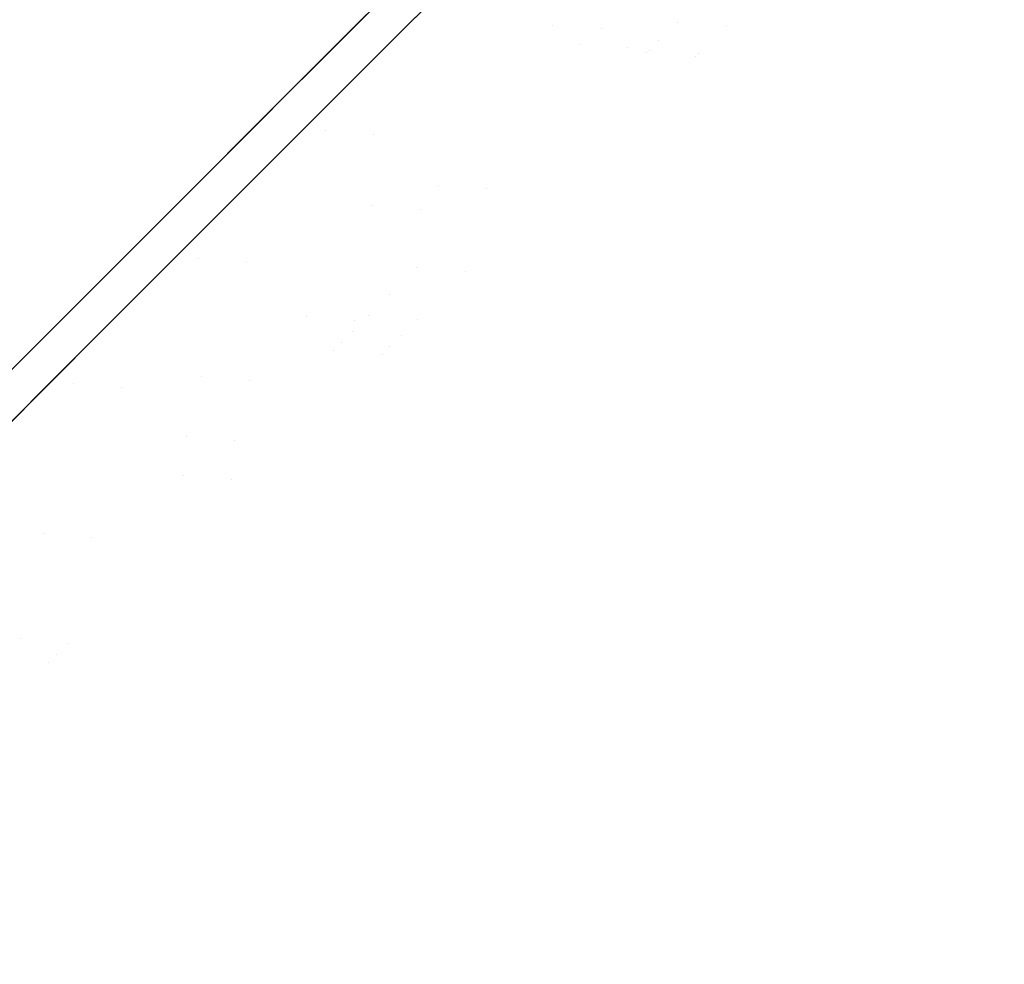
# Model space of a CAD drawing. Header units: centimetres. Extents: x -37.6 to -19.7, y -3.5 to 14.1.
# Tile 3 of 9: x -31.1 to -27.5, y 0.8 to 4.3. Entities that reach past the tile are written whole.
import ezdxf

# ---------------------------------------------------------------- set-up
doc = ezdxf.new("R2010")
doc.units = ezdxf.units.CM
doc.header["$LTSCALE"] = 2.54
doc.layers.add('Lucido design-1', color=7, linetype='Continuous')

# ---------------------------------------------------------------- blocks, each defined once
blk = doc.blocks.new('Gruppo-1')
at = {"color": 30, "linetype": 'Continuous', "lineweight": 9}
for points, invisible_edges in [([(-27.636, 5.2486, -379.0103), (-29.9036, 3.0549, -378.5947), (-29.8763, 3.0822, -378.3694)], 11), ([(-29.9036, 3.0549, -378.5947), (-27.636, 5.2486, -379.0103), (-28.7619, 4.1412, -379.0103)], 11), ([(-29.8763, 3.0822, -378.3694), (-29.8345, 3.124, -378.1336), (-27.636, 5.2486, -379.0103)], 11), ([(-27.636, 5.2486, -379.0103), (-29.8345, 3.124, -378.1336), (-29.7762, 3.1823, -377.8892)], 11), ([(-29.7762, 3.1823, -377.8892), (-29.699, 3.2595, -377.6383), (-27.636, 5.2486, -379.0103)], 11), ([(-28.5831, 4.1289, -379.0103), (-27.4543, 5.2391, -379.0103), (-29.7276, 3.0399, -378.5936)], 11), ([(-29.7002, 3.0673, -378.3678), (-29.7276, 3.0399, -378.5936), (-27.4543, 5.2391, -379.0103)], 11), ([(-27.4543, 5.2391, -379.0103), (-29.6584, 3.1091, -378.1314), (-29.7002, 3.0673, -378.3678)], 11), ([(-28.5402, 4.3629, -378.0711), (-27.636, 5.2486, -379.0103), (-29.699, 3.2595, -377.6383)], 11), ([(-29.5999, 3.1676, -377.8863), (-29.6584, 3.1091, -378.1314), (-27.4543, 5.2391, -379.0103)], 11), ([(-27.4543, 5.2391, -379.0103), (-29.5225, 3.245, -377.6349), (-29.5999, 3.1676, -377.8863)], 11), ([(-29.5225, 3.245, -377.6349), (-27.4543, 5.2391, -379.0103), (-28.3608, 4.3511, -378.0688)], 11), ([(-28.7521, 4.151, -379.218), (-28.7619, 4.1412, -379.0103), (-27.636, 5.2486, -379.0103)], 11), ([(-27.636, 5.2486, -379.0103), (-28.7176, 4.1855, -379.4485), (-28.7521, 4.151, -379.218)], 11), ([(-28.6498, 4.2533, -379.6961), (-28.7176, 4.1855, -379.4485), (-27.636, 5.2486, -379.0103)], 11), ([(-27.636, 5.2486, -379.0103), (-28.5402, 4.3629, -379.9494), (-28.6498, 4.2533, -379.6961)], 11), ([(-27.4543, 5.2391, -379.0103), (-28.5831, 4.1289, -379.0103), (-28.5732, 4.1387, -379.2186)], 11), ([(-28.5732, 4.1387, -379.2186), (-28.5386, 4.1733, -379.4496), (-27.4543, 5.2391, -379.0103)], 11), ([(-27.4543, 5.2391, -379.0103), (-28.5386, 4.1733, -379.4496), (-28.4707, 4.2412, -379.6979)], 11), ([(-28.4707, 4.2412, -379.6979), (-28.3608, 4.3511, -379.9517), (-27.4543, 5.2391, -379.0103)], 11), ([(-28.208, 4.8429, -374.3512), (-28.6124, 4.4385, -374.4591), (-29.0078, 4.1725, -372.9442), (-28.4687, 4.7116, -372.8004)], 15), ([(-28.4687, 4.7116, -385.2201), (-29.0078, 4.1725, -385.0763), (-28.6124, 4.4385, -383.5614), (-28.208, 4.8429, -383.6694)], 15), ([(-28.2891, 4.7007, -372.7849), (-28.8296, 4.1602, -372.9291), (-28.4332, 4.4269, -374.4477), (-28.0278, 4.8324, -374.3395)], 15), ([(-28.0278, 4.8324, -383.681), (-28.4332, 4.4269, -383.5728), (-28.8296, 4.1602, -385.0914), (-28.2891, 4.7007, -385.2357)], 15), ([(-28.055, 4.848, -377.5514), (-28.1751, 4.728, -377.6292), (-28.7495, 4.209, -376.2478), (-28.5093, 4.4492, -376.0921)], 15), ([(-28.5093, 4.4492, -381.9284), (-28.7495, 4.209, -381.7727), (-28.1751, 4.728, -380.3913), (-28.055, 4.848, -380.4692)], 15), ([(-28.3299, 4.4376, -376.0848), (-28.5706, 4.1969, -376.2409), (-27.9948, 4.7171, -377.6257), (-27.8744, 4.8375, -377.5477)], 15), ([(-27.8744, 4.8375, -380.4728), (-27.9948, 4.7171, -380.3948), (-28.5706, 4.1969, -381.7796), (-28.3299, 4.4376, -381.9357)], 15), ([(-29.4584, 4.3306, -368.1705), (-29.8553, 4.2096, -366.6572), (-29.3078, 4.7571, -366.5762)], 9), ([(-29.3078, 4.7571, -366.5762), (-29.8553, 4.2096, -366.6572), (-29.6798, 4.1968, -366.6205)], 10), ([(-29.6798, 4.1968, -366.6205), (-29.13, 4.7466, -366.5519), (-29.3078, 4.7571, -366.5762)], 10), ([(-29.13, 4.7466, -366.5519), (-29.6798, 4.1968, -366.6205), (-29.2813, 4.3187, -368.1434)], 10), ([(-28.9685, 3.99, -376.4365), (-28.7495, 4.209, -376.2478), (-28.1751, 4.728, -377.6292), (-28.2846, 4.6185, -377.7236)], 15), ([(-28.2846, 4.6185, -380.297), (-28.1751, 4.728, -380.3913), (-28.7495, 4.209, -381.7727), (-28.9685, 3.99, -381.584)], 15), ([(-28.1046, 4.6073, -377.7203), (-27.9948, 4.7171, -377.6257), (-28.5706, 4.1969, -376.2409), (-28.7902, 3.9773, -376.4301)], 15), ([(-28.7902, 3.9773, -381.5904), (-28.5706, 4.1969, -381.7796), (-27.9948, 4.7171, -380.3948), (-28.1046, 4.6073, -380.3002)], 15), ([(-28.4687, 4.7116, -385.2201), (-28.7642, 4.5823, -386.7679), (-29.1038, 4.2427, -386.6925)], 11), ([(-29.1038, 4.2427, -386.6925), (-29.0078, 4.1725, -385.0763), (-28.4687, 4.7116, -385.2201)], 11), ([(-28.4687, 4.7116, -372.8004), (-29.0078, 4.1725, -372.9442), (-29.1038, 4.2427, -371.328)], 11), ([(-29.1038, 4.2427, -371.328), (-28.7642, 4.5823, -371.2526), (-28.4687, 4.7116, -372.8004)], 11), ([(-28.9985, 4.0524, -374.6336), (-28.6124, 4.4385, -374.4591), (-28.2519, 4.7066, -375.9758), (-28.5093, 4.4492, -376.0921)], 15), ([(-28.5093, 4.4492, -381.9284), (-28.2519, 4.7066, -382.0447), (-28.6124, 4.4385, -383.5614), (-28.9985, 4.0524, -383.387)], 15), ([(-28.2891, 4.7007, -385.2357), (-28.8296, 4.1602, -385.0914), (-28.9259, 4.2306, -386.7117)], 11), ([(-28.2891, 4.7007, -372.7849), (-28.5853, 4.5711, -371.2332), (-28.9259, 4.2306, -371.3088)], 11), ([(-28.9259, 4.2306, -371.3088), (-28.8296, 4.1602, -372.9291), (-28.2891, 4.7007, -372.7849)], 11), ([(-28.9259, 4.2306, -386.7117), (-28.5853, 4.5711, -386.7873), (-28.2891, 4.7007, -385.2357)], 11), ([(-28.3299, 4.4376, -376.0848), (-28.0718, 4.6957, -375.9682), (-28.4332, 4.4269, -374.4477), (-28.8203, 4.0398, -374.6226)], 15), ([(-28.8203, 4.0398, -383.3979), (-28.4332, 4.4269, -383.5728), (-28.0718, 4.6957, -382.0523), (-28.3299, 4.4376, -381.9357)], 15), ([(-28.2846, 4.6185, -377.7236), (-28.3823, 4.5208, -377.831), (-29.1639, 3.7946, -376.6514), (-28.9685, 3.99, -376.4365)], 15), ([(-28.9685, 3.99, -381.584), (-29.1639, 3.7946, -381.3691), (-28.3823, 4.5208, -380.1895), (-28.2846, 4.6185, -380.297)], 15), ([(-28.7902, 3.9773, -376.4301), (-28.9861, 3.7814, -376.6455), (-28.2025, 4.5094, -377.828), (-28.1046, 4.6073, -377.7203)], 15), ([(-28.1046, 4.6073, -380.3002), (-28.2025, 4.5094, -380.1925), (-28.9861, 3.7814, -381.375), (-28.7902, 3.9773, -381.5904)], 15), ([(-29.5014, 4.048, -369.7993), (-29.0942, 4.4553, -369.7089), (-28.7642, 4.5823, -371.2526), (-29.1038, 4.2427, -371.328)], 15), ([(-29.1038, 4.2427, -386.6925), (-28.7642, 4.5823, -386.7679), (-29.0942, 4.4553, -388.3116), (-29.5014, 4.048, -388.2212)], 15), ([(-28.9259, 4.2306, -371.3088), (-28.5853, 4.5711, -371.2332), (-28.9162, 4.4438, -369.6857), (-29.3245, 4.0355, -369.7763)], 15), ([(-29.3245, 4.0355, -388.2442), (-28.9162, 4.4438, -388.3348), (-28.5853, 4.5711, -386.7873), (-28.9259, 4.2306, -386.7117)], 15), ([(-29.3344, 3.6241, -376.8854), (-29.1639, 3.7946, -376.6514), (-28.3823, 4.5208, -377.831), (-28.4675, 4.4355, -377.948)], 15), ([(-28.4675, 4.4355, -380.0726), (-28.3823, 4.5208, -380.1895), (-29.1639, 3.7946, -381.3691), (-29.3344, 3.6241, -381.1351)], 15), ([(-28.288, 4.424, -377.9453), (-28.2025, 4.5094, -377.828), (-28.9861, 3.7814, -376.6455), (-29.157, 3.6105, -376.8801)], 15), ([(-29.157, 3.6105, -381.1404), (-28.9861, 3.7814, -381.375), (-28.2025, 4.5094, -380.1925), (-28.288, 4.424, -380.0752)], 15), ([(-29.9331, 3.8559, -368.2759), (-29.4584, 4.3306, -368.1705), (-29.0942, 4.4553, -369.7089), (-29.5014, 4.048, -369.7993)], 15), ([(-29.5014, 4.048, -388.2212), (-29.0942, 4.4553, -388.3116), (-29.4584, 4.3306, -389.85), (-29.9331, 3.8559, -389.7446)], 15), ([(-29.3245, 4.0355, -369.7763), (-28.9162, 4.4438, -369.6857), (-29.2813, 4.3187, -368.1434), (-29.7572, 3.8429, -368.249)], 15), ([(-29.7572, 3.8429, -389.7715), (-29.2813, 4.3187, -389.8771), (-28.9162, 4.4438, -388.3348), (-29.3245, 4.0355, -388.2442)], 15), ([(-29.5224, 3.6579, -373.1768), (-29.0078, 4.1725, -372.9442), (-28.6124, 4.4385, -374.4591), (-28.9985, 4.0524, -374.6336)], 15), ([(-28.9985, 4.0524, -383.387), (-28.6124, 4.4385, -383.5614), (-29.0078, 4.1725, -385.0763), (-29.5224, 3.6579, -384.8437)], 15), ([(-28.4675, 4.4355, -377.948), (-28.5402, 4.3629, -378.0711), (-29.4798, 3.4787, -377.1318), (-29.3344, 3.6241, -376.8854)], 15), ([(-29.3344, 3.6241, -381.1351), (-29.4798, 3.4787, -380.8887), (-28.5402, 4.3629, -379.9494), (-28.4675, 4.4355, -380.0726)], 15), ([(-28.5093, 4.4492, -376.0921), (-28.7495, 4.209, -376.2478), (-29.3587, 3.6922, -374.867), (-28.9985, 4.0524, -374.6336)], 15), ([(-28.9985, 4.0524, -383.387), (-29.3587, 3.6922, -383.1535), (-28.7495, 4.209, -381.7727), (-28.5093, 4.4492, -381.9284)], 15), ([(-28.8203, 4.0398, -374.6226), (-28.4332, 4.4269, -374.4477), (-28.8296, 4.1602, -372.9291), (-29.3454, 3.6444, -373.1622)], 15), ([(-29.3454, 3.6444, -384.8583), (-28.8296, 4.1602, -385.0914), (-28.4332, 4.4269, -383.5728), (-28.8203, 4.0398, -383.3979)], 15), ([(-28.8203, 4.0398, -374.6226), (-29.1814, 3.6787, -374.8567), (-28.5706, 4.1969, -376.2409), (-28.3299, 4.4376, -376.0848)], 15), ([(-28.3299, 4.4376, -381.9357), (-28.5706, 4.1969, -381.7796), (-29.1814, 3.6787, -383.1638), (-28.8203, 4.0398, -383.3979)], 15), ([(-29.157, 3.6105, -376.8801), (-29.3028, 3.4647, -377.1271), (-28.3608, 4.3511, -378.0688), (-28.288, 4.424, -377.9453)], 15), ([(-28.288, 4.424, -380.0752), (-28.3608, 4.3511, -379.9517), (-29.3028, 3.4647, -380.8934), (-29.157, 3.6105, -381.1404)], 15), ([(-28.5402, 4.3629, -378.0711), (-29.699, 3.2595, -377.6383), (-29.6009, 3.3577, -377.3845)], 11), ([(-29.6009, 3.3577, -380.6361), (-28.6498, 4.2533, -379.6961), (-28.5402, 4.3629, -379.9494)], 11), ([(-28.5402, 4.3629, -379.9494), (-29.4798, 3.4787, -380.8887), (-29.6009, 3.3577, -380.6361)], 11), ([(-29.6009, 3.3577, -377.3845), (-29.4798, 3.4787, -377.1318), (-28.5402, 4.3629, -378.0711)], 11), ([(-29.8553, 4.2096, -366.6572), (-29.4584, 4.3306, -368.1705), (-29.9331, 3.8559, -368.2759)], 11), ([(-29.9331, 3.8559, -389.7446), (-29.4584, 4.3306, -389.85), (-29.856, 4.2089, -391.3765)], 11), ([(-29.7831, 4.2818, -391.3947), (-29.856, 4.2089, -391.3765), (-29.4584, 4.3306, -389.85)], 10), ([(-29.6799, 4.1967, -391.4074), (-29.2813, 4.3187, -389.8771), (-29.7572, 3.8429, -389.7715)], 11), ([(-29.7572, 3.8429, -368.249), (-29.2813, 4.3187, -368.1434), (-29.6798, 4.1968, -366.6205)], 11), ([(-29.2813, 4.3187, -389.8771), (-29.6799, 4.1967, -391.4074), (-29.6055, 4.2711, -391.4258)], 9), ([(-29.4241, 3.3434, -377.3804), (-29.5225, 3.245, -377.6349), (-28.3608, 4.3511, -378.0688)], 11), ([(-29.4241, 3.3434, -380.6401), (-29.3028, 3.4647, -380.8934), (-28.3608, 4.3511, -379.9517)], 11), ([(-28.3608, 4.3511, -378.0688), (-29.3028, 3.4647, -377.1271), (-29.4241, 3.3434, -377.3804)], 11), ([(-28.3608, 4.3511, -379.9517), (-28.4707, 4.2412, -379.6979), (-29.4241, 3.3434, -380.6401)], 11), ([(-29.6799, 4.1967, -391.4074), (-29.856, 4.2089, -391.3765), (-29.7831, 4.2818, -391.3947)], 9), ([(-29.6055, 4.2711, -391.4258), (-29.6799, 4.1967, -391.4074), (-29.7831, 4.2818, -391.3947)], 10), ([(-29.7762, 3.1823, -380.1314), (-28.7176, 4.1855, -379.4485), (-28.6498, 4.2533, -379.6961)], 11), ([(-28.6498, 4.2533, -379.6961), (-29.699, 3.2595, -380.3822), (-29.7762, 3.1823, -380.1314)], 11), ([(-29.6009, 3.3577, -380.6361), (-29.699, 3.2595, -380.3822), (-28.6498, 4.2533, -379.6961)], 11), ([(-29.856, 4.2089, -391.3765), (-30.396, 3.6689, -391.2423), (-29.9331, 3.8559, -389.7446)], 10), ([(-30.2212, 3.6554, -391.2729), (-30.396, 3.6689, -391.2423), (-29.856, 4.2089, -391.3765)], 9), ([(-29.856, 4.2089, -391.3765), (-29.6799, 4.1967, -391.4074), (-30.2212, 3.6554, -391.2729)], 9), ([(-29.9331, 3.8559, -368.2759), (-30.1897, 3.8752, -366.7066), (-29.8553, 4.2096, -366.6572)], 9), ([(-29.872, 4.0046, -366.6445), (-29.8553, 4.2096, -366.6572), (-30.1897, 3.8752, -366.7066)], 9), ([(-29.1038, 4.2427, -371.328), (-29.4376, 3.9089, -371.4323), (-29.9016, 3.6478, -369.9244), (-29.5014, 4.048, -369.7993)], 15), ([(-29.5014, 4.048, -388.2212), (-29.9016, 3.6478, -388.0961), (-29.4376, 3.9089, -386.5882), (-29.1038, 4.2427, -386.6925)], 15), ([(-29.872, 4.0046, -366.6445), (-29.6798, 4.1968, -366.6205), (-29.8553, 4.2096, -366.6572)], 10), ([(-29.3245, 4.0355, -369.7763), (-29.7257, 3.6343, -369.9017), (-29.2605, 3.896, -371.4134), (-28.9259, 4.2306, -371.3088)], 15), ([(-28.9259, 4.2306, -386.7117), (-29.2605, 3.896, -386.6071), (-29.7257, 3.6343, -388.1188), (-29.3245, 4.0355, -388.2442)], 15), ([(-29.6873, 3.3636, -375.1501), (-29.3587, 3.6922, -374.867), (-28.7495, 4.209, -376.2478), (-28.9685, 3.99, -376.4365)], 15), ([(-28.9685, 3.99, -381.584), (-28.7495, 4.209, -381.7727), (-29.3587, 3.6922, -383.1535), (-29.6873, 3.3636, -382.8704)], 15), ([(-29.5999, 3.1676, -380.1342), (-29.5225, 3.245, -380.3856), (-28.4707, 4.2412, -379.6979)], 11), ([(-28.4707, 4.2412, -379.6979), (-28.5386, 4.1733, -379.4496), (-29.5999, 3.1676, -380.1342)], 11), ([(-28.4707, 4.2412, -379.6979), (-29.5225, 3.245, -380.3856), (-29.4241, 3.3434, -380.6401)], 11), ([(-29.0078, 4.1725, -372.9442), (-29.4376, 3.9089, -371.4323), (-29.1038, 4.2427, -371.328)], 11), ([(-29.1038, 4.2427, -386.6925), (-29.4376, 3.9089, -386.5882), (-29.0078, 4.1725, -385.0763)], 11), ([(-28.8296, 4.1602, -385.0914), (-29.2605, 3.896, -386.6071), (-28.9259, 4.2306, -386.7117)], 11), ([(-28.9259, 4.2306, -371.3088), (-29.2605, 3.896, -371.4134), (-28.8296, 4.1602, -372.9291)], 11), ([(-29.7572, 3.8429, -389.7715), (-30.2212, 3.6554, -391.2729), (-29.6799, 4.1967, -391.4074)], 9), ([(-28.7521, 4.151, -379.218), (-28.7176, 4.1855, -379.4485), (-29.8345, 3.124, -379.8869), (-29.9036, 3.0549, -379.4259)], 15), ([(-29.6798, 4.1968, -366.6205), (-29.872, 4.0046, -366.6445), (-29.7572, 3.8429, -368.249)], 10), ([(-29.7762, 3.1823, -380.1314), (-29.8345, 3.124, -379.8869), (-28.7176, 4.1855, -379.4485)], 11), ([(-29.7276, 3.0399, -379.4269), (-29.6584, 3.1091, -379.8891), (-28.5386, 4.1733, -379.4496), (-28.5732, 4.1387, -379.2186)], 15), ([(-28.5386, 4.1733, -379.4496), (-29.6584, 3.1091, -379.8891), (-29.5999, 3.1676, -380.1342)], 11), ([(-28.7902, 3.9773, -376.4301), (-28.5706, 4.1969, -376.2409), (-29.1814, 3.6787, -374.8567), (-29.5108, 3.3494, -375.1405)], 15), ([(-29.5108, 3.3494, -382.88), (-29.1814, 3.6787, -383.1638), (-28.5706, 4.1969, -381.7796), (-28.7902, 3.9773, -381.5904)], 15), ([(-29.9036, 3.0549, -379.4259), (-29.9232, 3.0353, -379.0103), (-28.7619, 4.1412, -379.0103), (-28.7521, 4.151, -379.218)], 15), ([(-28.7619, 4.1412, -379.0103), (-29.9232, 3.0353, -379.0103), (-29.9036, 3.0549, -378.5947)], 11), ([(-29.0078, 4.1725, -385.0763), (-29.4376, 3.9089, -386.5882), (-29.7637, 3.5828, -386.4561)], 11), ([(-29.7637, 3.5828, -386.4561), (-29.5224, 3.6579, -384.8437), (-29.0078, 4.1725, -385.0763)], 11), ([(-29.0078, 4.1725, -372.9442), (-29.5224, 3.6579, -373.1768), (-29.7637, 3.5828, -371.5644)], 11), ([(-29.7637, 3.5828, -371.5644), (-29.4376, 3.9089, -371.4323), (-29.0078, 4.1725, -372.9442)], 11), ([(-28.5732, 4.1387, -379.2186), (-28.5831, 4.1289, -379.0103), (-29.7473, 3.0202, -379.0103), (-29.7276, 3.0399, -379.4269)], 15), ([(-28.8296, 4.1602, -385.0914), (-29.3454, 3.6444, -384.8583), (-29.5874, 3.5691, -386.4747)], 11), ([(-28.8296, 4.1602, -372.9291), (-29.2605, 3.896, -371.4134), (-29.5874, 3.5691, -371.5458)], 11), ([(-29.5874, 3.5691, -371.5458), (-29.3454, 3.6444, -373.1622), (-28.8296, 4.1602, -372.9291)], 11), ([(-29.5874, 3.5691, -386.4747), (-29.2605, 3.896, -386.6071), (-28.8296, 4.1602, -385.0914)], 11), ([(-29.7276, 3.0399, -378.5936), (-29.7473, 3.0202, -379.0103), (-28.5831, 4.1289, -379.0103)], 11), ([(-29.5014, 4.048, -369.7993), (-29.9016, 3.6478, -369.9244), (-30.3995, 3.3895, -368.4217), (-29.9331, 3.8559, -368.2759)], 15), ([(-29.9331, 3.8559, -389.7446), (-30.3995, 3.3895, -389.5989), (-29.9016, 3.6478, -388.0961), (-29.5014, 4.048, -388.2212)], 15), ([(-29.7572, 3.8429, -368.249), (-30.2247, 3.3753, -368.3952), (-29.7257, 3.6343, -369.9017), (-29.3245, 4.0355, -369.7763)], 15), ([(-29.3245, 4.0355, -388.2442), (-29.7257, 3.6343, -388.1188), (-30.2247, 3.3753, -389.6253), (-29.7572, 3.8429, -389.7715)], 15), ([(-28.9985, 4.0524, -374.6336), (-29.3587, 3.6922, -374.867), (-30.0025, 3.1778, -373.488), (-29.5224, 3.6579, -373.1768)], 15), ([(-29.5224, 3.6579, -384.8437), (-30.0025, 3.1778, -384.5325), (-29.3587, 3.6922, -383.1535), (-28.9985, 4.0524, -383.387)], 15), ([(-29.3454, 3.6444, -373.1622), (-29.8267, 3.1631, -373.4742), (-29.1814, 3.6787, -374.8567), (-28.8203, 4.0398, -374.6226)], 15), ([(-28.8203, 4.0398, -383.3979), (-29.1814, 3.6787, -383.1638), (-29.8267, 3.1631, -384.5464), (-29.3454, 3.6444, -384.8583)], 15), ([(-30.1897, 3.8752, -366.7066), (-30.2208, 3.6558, -366.7471), (-29.872, 4.0046, -366.6445)], 9), ([(-29.872, 4.0046, -366.6445), (-30.2208, 3.6558, -366.7471), (-29.7572, 3.8429, -368.249)], 10), ([(-28.9685, 3.99, -376.4365), (-29.1639, 3.7946, -376.6514), (-29.9804, 3.0705, -375.4724), (-29.6873, 3.3636, -375.1501)], 15), ([(-29.6873, 3.3636, -382.8704), (-29.9804, 3.0705, -382.5481), (-29.1639, 3.7946, -381.3691), (-28.9685, 3.99, -381.584)], 15), ([(-29.5108, 3.3494, -375.1405), (-29.8046, 3.0555, -375.4636), (-28.9861, 3.7814, -376.6455), (-28.7902, 3.9773, -376.4301)], 15), ([(-28.7902, 3.9773, -381.5904), (-28.9861, 3.7814, -381.375), (-29.8046, 3.0555, -382.5569), (-29.5108, 3.3494, -382.88)], 15), ([(-30.2926, 3.2568, -370.0828), (-29.9016, 3.6478, -369.9244), (-29.4376, 3.9089, -371.4323), (-29.7637, 3.5828, -371.5644)], 15), ([(-29.7637, 3.5828, -386.4561), (-29.4376, 3.9089, -386.5882), (-29.9016, 3.6478, -388.0961), (-30.2926, 3.2568, -387.9377)], 15), ([(-29.5874, 3.5691, -371.5458), (-29.2605, 3.896, -371.4134), (-29.7257, 3.6343, -369.9017), (-30.1176, 3.2423, -370.0605)], 15), ([(-30.1176, 3.2423, -387.96), (-29.7257, 3.6343, -388.1188), (-29.2605, 3.896, -386.6071), (-29.5874, 3.5691, -386.4747)], 15), ([(-30.3995, 3.3895, -389.5989), (-29.9331, 3.8559, -389.7446), (-30.396, 3.6689, -391.2423)], 11), ([(-30.3962, 3.6687, -366.7724), (-29.9331, 3.8559, -368.2759), (-30.3995, 3.3895, -368.4217)], 11), ([(-29.9331, 3.8559, -368.2759), (-30.3962, 3.6687, -366.7724), (-30.1897, 3.8752, -366.7066)], 9), ([(-30.1897, 3.8752, -366.7066), (-30.3962, 3.6687, -366.7724), (-30.2208, 3.6558, -366.7471)], 10), ([(-30.2247, 3.3753, -368.3952), (-29.7572, 3.8429, -368.249), (-30.2208, 3.6558, -366.7471)], 11), ([(-30.2212, 3.6554, -391.2729), (-29.7572, 3.8429, -389.7715), (-30.2247, 3.3753, -389.6253)], 11), ([(-30.236, 2.8149, -375.8234), (-29.9804, 3.0705, -375.4724), (-29.1639, 3.7946, -376.6514), (-29.3344, 3.6241, -376.8854)], 15), ([(-29.3344, 3.6241, -381.1351), (-29.1639, 3.7946, -381.3691), (-29.9804, 3.0705, -382.5481), (-30.236, 2.8149, -382.1971)], 15), ([(-29.157, 3.6105, -376.8801), (-28.9861, 3.7814, -376.6455), (-29.8046, 3.0555, -375.4636), (-30.0609, 2.7992, -375.8154)], 15), ([(-30.0609, 2.7992, -382.2051), (-29.8046, 3.0555, -382.5569), (-28.9861, 3.7814, -381.375), (-29.157, 3.6105, -381.1404)], 15), ([(-30.4404, 2.7399, -373.8653), (-30.0025, 3.1778, -373.488), (-29.3587, 3.6922, -374.867), (-29.6873, 3.3636, -375.1501)], 15), ([(-29.6873, 3.3636, -382.8704), (-29.3587, 3.6922, -383.1535), (-30.0025, 3.1778, -384.5325), (-30.4404, 2.7399, -384.1552)], 15), ([(-29.5108, 3.3494, -375.1405), (-29.1814, 3.6787, -374.8567), (-29.8267, 3.1631, -373.4742), (-30.2657, 2.7241, -373.8524)], 15), ([(-30.2657, 2.7241, -384.1681), (-29.8267, 3.1631, -384.5464), (-29.1814, 3.6787, -383.1638), (-29.5108, 3.3494, -382.88)], 15), ([(-30.3995, 3.3895, -368.4217), (-30.928, 3.1368, -366.9419), (-30.3962, 3.6687, -366.7724)], 9), ([(-30.3962, 3.6687, -366.7724), (-30.928, 3.1368, -366.9419), (-30.7559, 3.1207, -366.9046)], 10), ([(-30.8551, 2.9339, -368.6062), (-30.3995, 3.3895, -368.4217), (-29.9016, 3.6478, -369.9244), (-30.2926, 3.2568, -370.0828)], 15), ([(-30.2926, 3.2568, -387.9377), (-29.9016, 3.6478, -388.0961), (-30.3995, 3.3895, -389.5989), (-30.8551, 2.9339, -389.4143)], 15), ([(-30.396, 3.6689, -391.2423), (-30.7884, 3.2764, -391.1447), (-30.3995, 3.3895, -389.5989)], 10), ([(-30.6122, 3.2644, -391.1758), (-30.7884, 3.2764, -391.1447), (-30.396, 3.6689, -391.2423)], 9), ([(-30.7559, 3.1207, -366.9046), (-30.2208, 3.6558, -366.7471), (-30.3962, 3.6687, -366.7724)], 10), ([(-30.2208, 3.6558, -366.7471), (-30.7559, 3.1207, -366.9046), (-30.2247, 3.3753, -368.3952)], 10), ([(-30.1176, 3.2423, -370.0605), (-29.7257, 3.6343, -369.9017), (-30.2247, 3.3753, -368.3952), (-30.6815, 2.9185, -368.5802)], 15), ([(-30.6815, 2.9185, -389.4403), (-30.2247, 3.3753, -389.6253), (-29.7257, 3.6343, -388.1188), (-30.1176, 3.2423, -387.96)], 15), ([(-30.396, 3.6689, -391.2423), (-30.2212, 3.6554, -391.2729), (-30.6122, 3.2644, -391.1758)], 9), ([(-30.2247, 3.3753, -389.6253), (-30.6122, 3.2644, -391.1758), (-30.2212, 3.6554, -391.2729)], 9), ([(-29.5224, 3.6579, -384.8437), (-30.0805, 3.266, -386.2977), (-30.3864, 2.9601, -386.1147)], 11), ([(-30.3864, 2.9601, -386.1147), (-30.0025, 3.1778, -384.5325), (-29.5224, 3.6579, -384.8437)], 11), ([(-29.5224, 3.6579, -373.1768), (-30.0025, 3.1778, -373.488), (-30.3864, 2.9601, -371.9058)], 11), ([(-30.3864, 2.9601, -371.9058), (-30.0805, 3.266, -371.7228), (-29.5224, 3.6579, -373.1768)], 11), ([(-29.3454, 3.6444, -384.8583), (-29.8267, 3.1631, -384.5464), (-30.2116, 2.9448, -386.1324)], 11), ([(-29.3454, 3.6444, -373.1622), (-29.9049, 3.2515, -371.7046), (-30.2116, 2.9448, -371.8881)], 11), ([(-30.2116, 2.9448, -371.8881), (-29.8267, 3.1631, -373.4742), (-29.3454, 3.6444, -373.1622)], 11), ([(-30.2116, 2.9448, -386.1324), (-29.9049, 3.2515, -386.3159), (-29.3454, 3.6444, -384.8583)], 11), ([(-29.5224, 3.6579, -373.1768), (-30.0805, 3.266, -371.7228), (-29.7637, 3.5828, -371.5644)], 11), ([(-29.7637, 3.5828, -386.4561), (-30.0805, 3.266, -386.2977), (-29.5224, 3.6579, -384.8437)], 11), ([(-29.3454, 3.6444, -384.8583), (-29.9049, 3.2515, -386.3159), (-29.5874, 3.5691, -386.4747)], 11), ([(-29.5874, 3.5691, -371.5458), (-29.9049, 3.2515, -371.7046), (-29.3454, 3.6444, -373.1622)], 11), ([(-29.3344, 3.6241, -376.8854), (-29.4798, 3.4787, -377.1318), (-30.4541, 2.5968, -376.1929), (-30.236, 2.8149, -375.8234)], 15), ([(-30.236, 2.8149, -382.1971), (-30.4541, 2.5968, -381.8276), (-29.4798, 3.4787, -380.8887), (-29.3344, 3.6241, -381.1351)], 15), ([(-30.0609, 2.7992, -375.8154), (-30.2795, 2.5806, -376.1858), (-29.3028, 3.4647, -377.1271), (-29.157, 3.6105, -376.8801)], 15), ([(-29.157, 3.6105, -381.1404), (-29.3028, 3.4647, -380.8934), (-30.2795, 2.5806, -381.8347), (-30.0609, 2.7992, -382.2051)], 15), ([(-29.7637, 3.5828, -371.5644), (-30.0805, 3.266, -371.7228), (-30.6724, 2.877, -370.2727), (-30.2926, 3.2568, -370.0828)], 15), ([(-30.2926, 3.2568, -387.9377), (-30.6724, 2.877, -387.7478), (-30.0805, 3.266, -386.2977), (-29.7637, 3.5828, -386.4561)], 15), ([(-30.1176, 3.2423, -370.0605), (-30.4984, 2.8616, -370.2509), (-29.9049, 3.2515, -371.7046), (-29.5874, 3.5691, -371.5458)], 15), ([(-29.5874, 3.5691, -386.4747), (-29.9049, 3.2515, -386.3159), (-30.4984, 2.8616, -387.7696), (-30.1176, 3.2423, -387.96)], 15), ([(-29.6009, 3.3577, -380.6361), (-29.4798, 3.4787, -380.8887), (-30.4541, 2.5968, -381.8276), (-30.6356, 2.4153, -381.4487)], 15), ([(-30.4615, 2.3986, -381.4547), (-30.2795, 2.5806, -381.8347), (-29.3028, 3.4647, -380.8934), (-29.4241, 3.3434, -380.6401)], 15), ([(-30.4541, 2.5968, -376.1929), (-29.4798, 3.4787, -377.1318), (-29.6009, 3.3577, -377.3845)], 11), ([(-29.4241, 3.3434, -377.3804), (-29.3028, 3.4647, -377.1271), (-30.2795, 2.5806, -376.1858)], 11), ([(-30.8551, 2.9339, -389.4143), (-30.3995, 3.3895, -389.5989), (-30.9287, 3.1362, -391.0857)], 11), ([(-30.7884, 3.2764, -391.1447), (-30.9287, 3.1362, -391.0857), (-30.3995, 3.3895, -389.5989)], 10), ([(-30.928, 3.1368, -366.9419), (-30.3995, 3.3895, -368.4217), (-30.8551, 2.9339, -368.6062)], 11), ([(-29.6009, 3.3577, -377.3845), (-29.699, 3.2595, -377.6383), (-31.9006, 1.2796, -376.2677), (-31.7044, 1.4759, -375.7603)], 15), ([(-29.6009, 3.3577, -377.3845), (-31.7044, 1.4759, -375.7603), (-30.4541, 2.5968, -376.1929)], 11), ([(-29.6873, 3.3636, -375.1501), (-29.9804, 3.0705, -375.4724), (-30.831, 2.3493, -374.2949), (-30.4404, 2.7399, -373.8653)], 15), ([(-30.4404, 2.7399, -384.1552), (-30.831, 2.3493, -383.7256), (-29.9804, 3.0705, -382.5481), (-29.6873, 3.3636, -382.8704)], 15), ([(-30.6356, 2.4153, -381.4487), (-30.7829, 2.268, -381.0679), (-29.699, 3.2595, -380.3822), (-29.6009, 3.3577, -380.6361)], 15), ([(-30.6815, 2.9185, -368.5802), (-30.2247, 3.3753, -368.3952), (-30.7559, 3.1207, -366.9046)], 11), ([(-30.2247, 3.3753, -389.6253), (-30.7552, 3.1214, -391.1158), (-30.6122, 3.2644, -391.1758)], 9), ([(-30.7552, 3.1214, -391.1158), (-30.2247, 3.3753, -389.6253), (-30.6815, 2.9185, -389.4403)], 11), ([(-30.2657, 2.7241, -373.8524), (-30.6573, 2.3325, -374.2831), (-29.8046, 3.0555, -375.4636), (-29.5108, 3.3494, -375.1405)], 15), ([(-29.5108, 3.3494, -382.88), (-29.8046, 3.0555, -382.5569), (-30.6573, 2.3325, -383.7374), (-30.2657, 2.7241, -384.1681)], 15), ([(-31.5329, 1.4569, -375.7521), (-31.7296, 1.2602, -376.2609), (-29.5225, 3.245, -377.6349), (-29.4241, 3.3434, -377.3804)], 15), ([(-30.2795, 2.5806, -376.1858), (-31.5329, 1.4569, -375.7521), (-29.4241, 3.3434, -377.3804)], 11), ([(-29.4241, 3.3434, -380.6401), (-29.5225, 3.245, -380.3856), (-30.6091, 2.251, -381.073), (-30.4615, 2.3986, -381.4547)], 15), ([(-30.7552, 3.1214, -391.1158), (-30.9287, 3.1362, -391.0857), (-30.7884, 3.2764, -391.1447)], 9), ([(-30.6122, 3.2644, -391.1758), (-30.7552, 3.1214, -391.1158), (-30.7884, 3.2764, -391.1447)], 10), ([(-32.0549, 1.1254, -376.7691), (-31.9006, 1.2796, -376.2677), (-29.699, 3.2595, -377.6383), (-29.7762, 3.1823, -377.8892)], 15), ([(-29.5999, 3.1676, -377.8863), (-29.5225, 3.245, -377.6349), (-31.7296, 1.2602, -376.2609), (-31.8843, 1.1055, -376.7635)], 15), ([(-30.2926, 3.2568, -370.0828), (-30.6724, 2.877, -370.2727), (-31.2977, 2.4913, -368.8276), (-30.8551, 2.9339, -368.6062)], 15), ([(-30.8551, 2.9339, -389.4143), (-31.2977, 2.4913, -389.1929), (-30.6724, 2.877, -387.7478), (-30.2926, 3.2568, -387.9377)], 15), ([(-30.6815, 2.9185, -368.5802), (-31.1252, 2.4748, -368.8021), (-30.4984, 2.8616, -370.2509), (-30.1176, 3.2423, -370.0605)], 15), ([(-30.1176, 3.2423, -387.96), (-30.4984, 2.8616, -387.7696), (-31.1252, 2.4748, -389.2184), (-30.6815, 2.9185, -389.4403)], 15), ([(-31.0392, 2.5102, -370.4922), (-30.6724, 2.877, -370.2727), (-30.0805, 3.266, -371.7228), (-30.3864, 2.9601, -371.9058)], 15), ([(-30.3864, 2.9601, -386.1147), (-30.0805, 3.266, -386.2977), (-30.6724, 2.877, -387.7478), (-31.0392, 2.5102, -387.5283)], 15), ([(-29.7762, 3.1823, -380.1314), (-29.699, 3.2595, -380.3822), (-30.7829, 2.268, -381.0679), (-30.8986, 2.1523, -380.6917)], 15), ([(-30.2116, 2.9448, -371.8881), (-29.9049, 3.2515, -371.7046), (-30.4984, 2.8616, -370.2509), (-30.8661, 2.4938, -370.4709)], 15), ([(-30.8661, 2.4938, -387.5496), (-30.4984, 2.8616, -387.7696), (-29.9049, 3.2515, -386.3159), (-30.2116, 2.9448, -386.1324)], 15), ([(-30.7251, 2.135, -380.6959), (-30.6091, 2.251, -381.073), (-29.5225, 3.245, -380.3856), (-29.5999, 3.1676, -380.1342)], 15), ([(-29.7762, 3.1823, -377.8892), (-29.8345, 3.124, -378.1336), (-32.1715, 1.0087, -377.2579), (-32.0549, 1.1254, -376.7691)], 15), ([(-31.8843, 1.1055, -376.7635), (-32.0012, 0.9886, -377.2535), (-29.6584, 3.1091, -378.1314), (-29.5999, 3.1676, -377.8863)], 15), ([(-30.8986, 2.1523, -380.6917), (-30.9861, 2.0648, -380.325), (-29.8345, 3.124, -379.8869), (-29.7762, 3.1823, -380.1314)], 15), ([(-30.0025, 3.1778, -384.5325), (-30.6802, 2.6663, -385.9089), (-30.9608, 2.3857, -385.6825)], 11), ([(-30.9608, 2.3857, -385.6825), (-30.4404, 2.7399, -384.1552), (-30.0025, 3.1778, -384.5325)], 11), ([(-30.0025, 3.1778, -373.488), (-30.4404, 2.7399, -373.8653), (-30.9608, 2.3857, -372.338)], 11), ([(-30.9608, 2.3857, -372.338), (-30.6802, 2.6663, -372.1116), (-30.0025, 3.1778, -373.488)], 11), ([(-29.5999, 3.1676, -380.1342), (-29.6584, 3.1091, -379.8891), (-30.8128, 2.0473, -380.3283), (-30.7251, 2.135, -380.6959)], 15), ([(-30.0025, 3.1778, -373.488), (-30.6802, 2.6663, -372.1116), (-30.3864, 2.9601, -371.9058)], 11), ([(-30.3864, 2.9601, -386.1147), (-30.6802, 2.6663, -385.9089), (-30.0025, 3.1778, -384.5325)], 11), ([(-30.9287, 3.1362, -391.0857), (-31.4472, 2.6177, -390.8676), (-30.8551, 2.9339, -389.4143)], 10), ([(-31.2751, 2.6015, -390.8974), (-31.4472, 2.6177, -390.8676), (-30.9287, 3.1362, -391.0857)], 9), ([(-30.9287, 3.1362, -391.0857), (-30.7552, 3.1214, -391.1158), (-31.2751, 2.6015, -390.8974)], 9), ([(-30.8551, 2.9339, -368.6062), (-31.2048, 2.8601, -367.03), (-30.928, 3.1368, -366.9419)], 9), ([(-30.8912, 2.9854, -366.9445), (-30.928, 3.1368, -366.9419), (-31.2048, 2.8601, -367.03)], 9), ([(-30.8912, 2.9854, -366.9445), (-30.7559, 3.1207, -366.9046), (-30.928, 3.1368, -366.9419)], 10), ([(-29.8267, 3.1631, -384.5464), (-30.2657, 2.7241, -384.1681), (-30.7875, 2.369, -385.6992)], 11), ([(-29.8267, 3.1631, -373.4742), (-30.5062, 2.6503, -372.0943), (-30.7875, 2.369, -372.3213)], 11), ([(-30.7875, 2.369, -372.3213), (-30.2657, 2.7241, -373.8524), (-29.8267, 3.1631, -373.4742)], 11), ([(-30.7875, 2.369, -385.6992), (-30.5062, 2.6503, -385.9262), (-29.8267, 3.1631, -384.5464)], 11), ([(-29.8267, 3.1631, -384.5464), (-30.5062, 2.6503, -385.9262), (-30.2116, 2.9448, -386.1324)], 11), ([(-30.2116, 2.9448, -371.8881), (-30.5062, 2.6503, -372.0943), (-29.8267, 3.1631, -373.4742)], 11), ([(-32.2549, 0.9253, -377.7291), (-32.1715, 1.0087, -377.2579), (-29.8345, 3.124, -378.1336), (-29.8763, 3.0822, -378.3694)], 15), ([(-29.7002, 3.0673, -378.3678), (-29.6584, 3.1091, -378.1314), (-32.0012, 0.9886, -377.2535), (-32.0848, 0.905, -377.7259)], 15), ([(-30.6815, 2.9185, -389.4403), (-31.2751, 2.6015, -390.8974), (-30.7552, 3.1214, -391.1158)], 9), ([(-29.8345, 3.124, -379.8869), (-30.9861, 2.0648, -380.325), (-31.0487, 2.0022, -379.9715)], 11), ([(-31.0487, 2.0022, -379.9715), (-29.9036, 3.0549, -379.4259), (-29.8345, 3.124, -379.8869)], 11), ([(-30.7559, 3.1207, -366.9046), (-30.8912, 2.9854, -366.9445), (-30.6815, 2.9185, -368.5802)], 10), ([(-29.6584, 3.1091, -379.8891), (-29.7276, 3.0399, -379.4269), (-30.8756, 1.9845, -379.9739)], 11), ([(-30.8756, 1.9845, -379.9739), (-30.8128, 2.0473, -380.3283), (-29.6584, 3.1091, -379.8891)], 11), ([(-29.8763, 3.0822, -378.3694), (-29.9036, 3.0549, -378.5947), (-32.3096, 0.8707, -378.1795), (-32.2549, 0.9253, -377.7291)], 15), ([(-32.0848, 0.905, -377.7259), (-32.1396, 0.8502, -378.1774), (-29.7276, 3.0399, -378.5936), (-29.7002, 3.0673, -378.3678)], 15), ([(-31.1718, 2.0085, -374.7626), (-30.831, 2.3493, -374.2949), (-29.9804, 3.0705, -375.4724), (-30.236, 2.8149, -375.8234)], 15), ([(-30.236, 2.8149, -382.1971), (-29.9804, 3.0705, -382.5481), (-30.831, 2.3493, -383.7256), (-31.1718, 2.0085, -383.2579)], 15), ([(-31.1191, 1.9318, -379.0103), (-32.3096, 0.8707, -378.1795), (-29.9036, 3.0549, -378.5947)], 11), ([(-29.7276, 3.0399, -378.5936), (-32.1396, 0.8502, -378.1774), (-30.9462, 1.9139, -379.0103)], 11), ([(-29.9036, 3.0549, -378.5947), (-29.9232, 3.0353, -379.0103), (-31.1191, 1.9318, -379.0103)], 11), ([(-31.0897, 1.9612, -379.6336), (-31.1191, 1.9318, -379.0103), (-29.9232, 3.0353, -379.0103), (-29.9036, 3.0549, -379.4259)], 15), ([(-31.0487, 2.0022, -379.9715), (-31.0897, 1.9612, -379.6336), (-29.9036, 3.0549, -379.4259)], 11), ([(-30.0609, 2.7992, -375.8154), (-29.8046, 3.0555, -375.4636), (-30.6573, 2.3325, -374.2831), (-30.999, 1.9908, -374.752)], 15), ([(-30.999, 1.9908, -383.2685), (-30.6573, 2.3325, -383.7374), (-29.8046, 3.0555, -382.5569), (-30.0609, 2.7992, -382.2051)], 15), ([(-30.9462, 1.9139, -379.0103), (-29.7473, 3.0202, -379.0103), (-29.7276, 3.0399, -378.5936)], 11), ([(-29.7276, 3.0399, -379.4269), (-29.7473, 3.0202, -379.0103), (-30.9462, 1.9139, -379.0103), (-30.9167, 1.9434, -379.6351)], 15), ([(-29.7276, 3.0399, -379.4269), (-30.9167, 1.9434, -379.6351), (-30.8756, 1.9845, -379.9739)], 11), ([(-30.3864, 2.9601, -371.9058), (-30.6802, 2.6663, -372.1116), (-31.3915, 2.158, -370.7389), (-31.0392, 2.5102, -370.4922)], 15), ([(-31.0392, 2.5102, -387.5283), (-31.3915, 2.158, -387.2817), (-30.6802, 2.6663, -385.9089), (-30.3864, 2.9601, -386.1147)], 15), ([(-31.2048, 2.8601, -367.03), (-31.274, 2.6026, -367.1257), (-30.8912, 2.9854, -366.9445)], 9), ([(-30.8912, 2.9854, -366.9445), (-31.274, 2.6026, -367.1257), (-30.6815, 2.9185, -368.5802)], 10), ([(-30.8551, 2.9339, -368.6062), (-31.2977, 2.4913, -368.8276), (-31.9521, 2.1127, -367.4035), (-31.4469, 2.6179, -367.1511)], 11), ([(-31.2977, 2.4913, -389.1929), (-30.8551, 2.9339, -389.4143), (-31.4472, 2.6177, -390.8676)], 11), ([(-30.8551, 2.9339, -368.6062), (-31.4469, 2.6179, -367.1511), (-31.2048, 2.8601, -367.03)], 9), ([(-31.2751, 2.6015, -390.8974), (-30.6815, 2.9185, -389.4403), (-31.1252, 2.4748, -389.2184)], 11), ([(-31.1252, 2.4748, -368.8021), (-30.6815, 2.9185, -368.5802), (-31.274, 2.6026, -367.1257)], 11), ([(-30.8661, 2.4938, -370.4709), (-31.2192, 2.1407, -370.7182), (-30.5062, 2.6503, -372.0943), (-30.2116, 2.9448, -371.8881)], 15), ([(-30.2116, 2.9448, -386.1324), (-30.5062, 2.6503, -385.9262), (-31.2192, 2.1407, -387.3024), (-30.8661, 2.4938, -387.5496)], 15), ([(-31.7252, 2.0638, -369.0833), (-31.2977, 2.4913, -368.8276), (-30.6724, 2.877, -370.2727), (-31.0392, 2.5102, -370.4922)], 15), ([(-31.0392, 2.5102, -387.5283), (-30.6724, 2.877, -387.7478), (-31.2977, 2.4913, -389.1929), (-31.7252, 2.0638, -388.9372)], 15), ([(-30.8661, 2.4938, -370.4709), (-30.4984, 2.8616, -370.2509), (-31.1252, 2.4748, -368.8021), (-31.5538, 2.0463, -369.0585)], 15), ([(-31.5538, 2.0463, -388.962), (-31.1252, 2.4748, -389.2184), (-30.4984, 2.8616, -387.7696), (-30.8661, 2.4938, -387.5496)], 15), ([(-30.236, 2.8149, -375.8234), (-30.4541, 2.5968, -376.1929), (-31.4624, 1.7179, -375.2551), (-31.1718, 2.0085, -374.7626)], 15), ([(-31.1718, 2.0085, -383.2579), (-31.4624, 1.7179, -382.7654), (-30.4541, 2.5968, -381.8276), (-30.236, 2.8149, -382.1971)], 15), ([(-30.999, 1.9908, -374.752), (-31.2903, 1.6995, -375.2457), (-30.2795, 2.5806, -376.1858), (-30.0609, 2.7992, -375.8154)], 15), ([(-30.0609, 2.7992, -382.2051), (-30.2795, 2.5806, -381.8347), (-31.2903, 1.6995, -382.7748), (-30.999, 1.9908, -383.2685)], 15), ([(-30.4404, 2.7399, -373.8653), (-30.831, 2.3493, -374.2949), (-31.7153, 1.6312, -373.1196), (-31.2273, 2.1192, -372.5829)], 15), ([(-31.2273, 2.1192, -385.4376), (-31.7153, 1.6312, -384.9009), (-30.831, 2.3493, -383.7256), (-30.4404, 2.7399, -384.1552)], 15), ([(-30.4404, 2.7399, -373.8653), (-31.2273, 2.1192, -372.5829), (-30.9608, 2.3857, -372.338)], 11), ([(-30.9608, 2.3857, -385.6825), (-31.2273, 2.1192, -385.4376), (-30.4404, 2.7399, -384.1552)], 11), ([(-31.0546, 2.1018, -372.5669), (-31.5438, 1.6126, -373.1049), (-30.6573, 2.3325, -374.2831), (-30.2657, 2.7241, -373.8524)], 15), ([(-30.2657, 2.7241, -384.1681), (-30.6573, 2.3325, -383.7374), (-31.5438, 1.6126, -384.9156), (-31.0546, 2.1018, -385.4536)], 15), ([(-30.2657, 2.7241, -384.1681), (-31.0546, 2.1018, -385.4536), (-30.7875, 2.369, -385.6992)], 11), ([(-30.7875, 2.369, -372.3213), (-31.0546, 2.1018, -372.5669), (-30.2657, 2.7241, -373.8524)], 11), ([(-31.7279, 1.8215, -371.0103), (-31.3915, 2.158, -370.7389), (-30.6802, 2.6663, -372.1116), (-30.9608, 2.3857, -372.338)], 15), ([(-30.9608, 2.3857, -385.6825), (-30.6802, 2.6663, -385.9089), (-31.3915, 2.158, -387.2817), (-31.7279, 1.8215, -387.0102)], 15), ([(-30.7875, 2.369, -372.3213), (-30.5062, 2.6503, -372.0943), (-31.2192, 2.1407, -370.7182), (-31.5565, 1.8034, -370.9903)], 15), ([(-31.5565, 1.8034, -387.0302), (-31.2192, 2.1407, -387.3024), (-30.5062, 2.6503, -385.9262), (-30.7875, 2.369, -385.6992)], 15), ([(-31.7044, 1.4759, -375.7603), (-31.4624, 1.7179, -375.2551), (-30.4541, 2.5968, -376.1929)], 11), ([(-30.6356, 2.4153, -381.4487), (-30.4541, 2.5968, -381.8276), (-31.4624, 1.7179, -382.7654), (-31.7044, 1.4759, -382.2603)], 15), ([(-30.2795, 2.5806, -376.1858), (-31.2903, 1.6995, -375.2457), (-31.5329, 1.4569, -375.7521)], 11), ([(-31.5329, 1.4569, -382.2684), (-31.2903, 1.6995, -382.7748), (-30.2795, 2.5806, -381.8347), (-30.4615, 2.3986, -381.4547)], 15), ([(-31.0392, 2.5102, -370.4922), (-31.3915, 2.158, -370.7389), (-32.1358, 1.6532, -369.3708), (-31.7252, 2.0638, -369.0833)], 15), ([(-31.7252, 2.0638, -388.9372), (-32.1358, 1.6532, -388.6497), (-31.3915, 2.158, -387.2817), (-31.0392, 2.5102, -387.5283)], 15), ([(-31.5538, 2.0463, -369.0585), (-31.9654, 1.6347, -369.3467), (-31.2192, 2.1407, -370.7182), (-30.8661, 2.4938, -370.4709)], 15), ([(-30.8661, 2.4938, -387.5496), (-31.2192, 2.1407, -387.3024), (-31.9654, 1.6347, -388.6738), (-31.5538, 2.0463, -388.962)], 15), ([(-31.7044, 1.4759, -382.2603), (-31.9006, 1.2796, -381.7528), (-30.7829, 2.268, -381.0679), (-30.6356, 2.4153, -381.4487)], 15), ([(-30.9608, 2.3857, -372.338), (-31.2273, 2.1192, -372.5829), (-32.0474, 1.5021, -371.304), (-31.7279, 1.8215, -371.0103)], 15), ([(-31.7279, 1.8215, -387.0102), (-32.0474, 1.5021, -386.7165), (-31.2273, 2.1192, -385.4376), (-30.9608, 2.3857, -385.6825)], 15), ([(-30.4615, 2.3986, -381.4547), (-30.6091, 2.251, -381.073), (-31.7296, 1.2602, -381.7596), (-31.5329, 1.4569, -382.2684)], 15), ([(-32.141, 1.2055, -373.7039), (-31.7153, 1.6312, -373.1196), (-30.831, 2.3493, -374.2949), (-31.1718, 2.0085, -374.7626)], 15), ([(-31.1718, 2.0085, -383.2579), (-30.831, 2.3493, -383.7256), (-31.7153, 1.6312, -384.9009), (-32.141, 1.2055, -384.3166)], 15), ([(-31.5565, 1.8034, -370.9903), (-31.8768, 1.4831, -371.2847), (-31.0546, 2.1018, -372.5669), (-30.7875, 2.369, -372.3213)], 15), ([(-30.7875, 2.369, -385.6992), (-31.0546, 2.1018, -385.4536), (-31.8768, 1.4831, -386.7358), (-31.5565, 1.8034, -387.0302)], 15), ([(-30.999, 1.9908, -374.752), (-30.6573, 2.3325, -374.2831), (-31.5438, 1.6126, -373.1049), (-31.9706, 1.1858, -373.6907)], 15), ([(-31.9706, 1.1858, -384.3299), (-31.5438, 1.6126, -384.9156), (-30.6573, 2.3325, -383.7374), (-30.999, 1.9908, -383.2685)], 15), ([(-30.8986, 2.1523, -380.6917), (-30.7829, 2.268, -381.0679), (-31.9006, 1.2796, -381.7528), (-32.0549, 1.1254, -381.2514)], 15), ([(-31.8843, 1.1055, -381.257), (-31.7296, 1.2602, -381.7596), (-30.6091, 2.251, -381.073), (-30.7251, 2.135, -380.6959)], 15), ([(-32.0549, 1.1254, -381.2514), (-32.1715, 1.0087, -380.7627), (-30.9861, 2.0648, -380.325), (-30.8986, 2.1523, -380.6917)], 15), ([(-30.7251, 2.135, -380.6959), (-30.8128, 2.0473, -380.3283), (-32.0012, 0.9886, -380.767), (-31.8843, 1.1055, -381.257)], 15), ([(-31.0487, 2.0022, -379.9715), (-30.9861, 2.0648, -380.325), (-32.1715, 1.0087, -380.7627), (-32.2549, 0.9253, -380.2914)], 15), ([(-32.0848, 0.905, -380.2946), (-32.0012, 0.9886, -380.767), (-30.8128, 2.0473, -380.3283), (-30.8756, 1.9845, -379.9739)], 15), ([(-31.9706, 1.1858, -373.6907), (-32.3346, 0.8219, -374.3074), (-31.2903, 1.6995, -375.2457), (-30.999, 1.9908, -374.752)], 15), ([(-30.999, 1.9908, -383.2685), (-31.2903, 1.6995, -382.7748), (-32.3346, 0.8219, -383.7131), (-31.9706, 1.1858, -384.3299)], 15), ([(-32.2549, 0.9253, -380.2914), (-32.3096, 0.8707, -379.841), (-31.0897, 1.9612, -379.6336), (-31.0487, 2.0022, -379.9715)], 15), ([(-30.8756, 1.9845, -379.9739), (-30.9167, 1.9434, -379.6351), (-32.1396, 0.8502, -379.8431), (-32.0848, 0.905, -380.2946)], 15), ([(-30.9167, 1.9434, -379.6351), (-30.9462, 1.9139, -379.0103), (-32.1697, 0.8201, -379.4146)], 11), ([(-32.1697, 0.8201, -379.4146), (-32.1396, 0.8502, -379.8431), (-30.9167, 1.9434, -379.6351)], 11), ([(-30.9462, 1.9139, -379.0103), (-32.1789, 0.8109, -379.0103), (-32.1697, 0.8201, -379.4146)], 11), ([(-32.1697, 0.8201, -378.6059), (-32.1789, 0.8109, -379.0103), (-30.9462, 1.9139, -379.0103)], 11), ([(-30.9462, 1.9139, -379.0103), (-32.1396, 0.8502, -378.1774), (-32.1697, 0.8201, -378.6059)], 11)]:
    blk.add_3dface(points, dxfattribs=dict(at, invisible_edges=invisible_edges))
blk = doc.blocks.new('Gruppo-2-1')
at = {"color": 7}
blk.add_blockref('Gruppo-1', (0, 0), dxfattribs=at)
blk = doc.blocks.new('Gruppo-4-1')
at = {"color": 7}
blk.add_blockref('Gruppo-2-1', (0, 0), dxfattribs=at)

msp = doc.modelspace()

# ---------------------------------------------------------------- block references
at = {"layer": 'Lucido design-1', "color": 7}
msp.add_blockref('Gruppo-4-1', (0, 0), dxfattribs=at)

doc.saveas('drawing.dxf')
